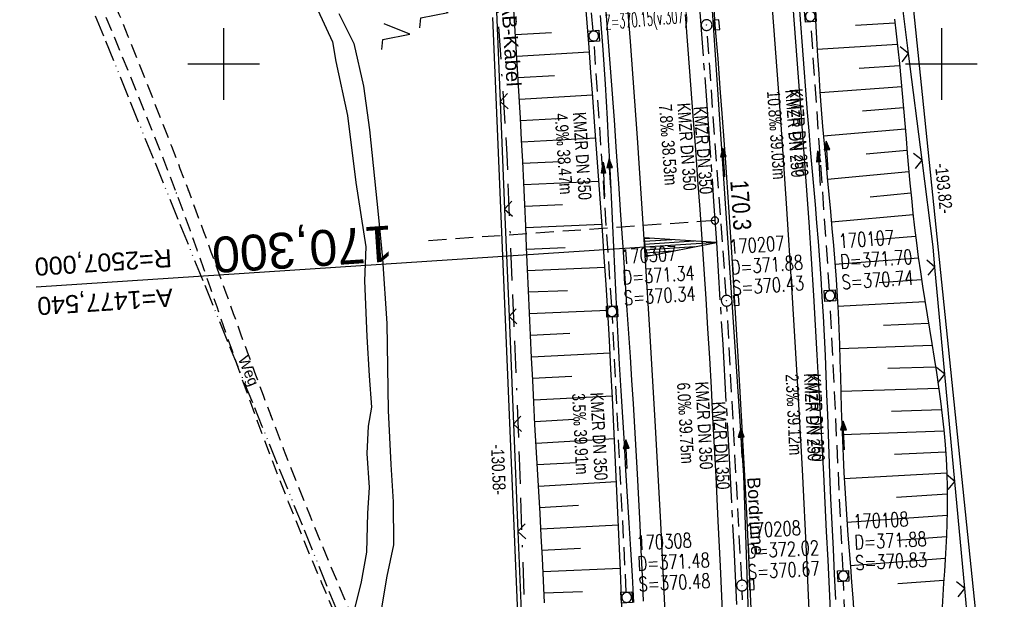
# Model space of a CAD drawing. Extents: x 509535 to 509917, y 455493 to 456443.
# Tile 11 of 34: x 509672 to 509809, y 455825 to 455906. Entities that reach past the tile are written whole.
import ezdxf
from ezdxf.enums import TextEntityAlignment as Align

# ---------------------------------------------------------------- set-up
doc = ezdxf.new("R2010")
doc.units = 0
doc.header["$LTSCALE"] = 10
doc.header["$MEASUREMENT"] = 0
for name, pattern in [('ACAD_ISO13W100', [36, 12, -3, 12, -3, 0, -3, 0, -3]), ('ACAD_ISO16W100', [73, 15, -6.5, 15, -6.5, 15, -7, 1, -7]), ('ACHSE', [5.5, 4, -0.5, 0.5, -0.5]), ('AUSGEZOGEN', [0]), ('LT00', [0]), ('LT11', [0.3, 0.2, -0.1]), ('LT17', [0.15, 0.1, -0.05]), ('STRICHLINIE2', [0.375, 0.25, -0.125])]:
    doc.linetypes.add(name, pattern=pattern)
doc.layers.get('0').update_dxf_attribs({"linetype": 'LT00'})
for name, color, linetype in [('--EK_FBR', 1, 'LT00'), ('--EK_Halt-Pfeil', 4, 'LT00'), ('--EK_Haltung', 7, 'STRICHLINIE2'), ('--EK_Haltung-Text', 140, 'LT00'), ('--EK_Schacht-Text', 5, 'LT00'), ('--EK_ST-93-1', 30, 'LT17'), ('--EL_DFK_AB_L', 21, 'LT00'), ('--EL_Halt-Pfeil', 4, 'LT00'), ('--EL_Haltung', 182, 'STRICHLINIE2'), ('--EL_Haltung-Text', 182, 'LT00'), ('-AX-093', 35, 'ACHSE'), ('-EL-93-1', 250, 'LT00'), ('-ST-93-1', 250, 'LT00'), ('ABSTAND', 8, 'LT00'), ('BAB-KABEL', 220, 'ACAD_ISO16W100'), ('BAB-KABEL_TEXT', 221, 'Continuous'), ('DFK_AB_L', 21, 'LT00'), ('DFK_KATASTER', 250, 'LT00'), ('DFK_NUTZUNG', 250, 'LT00'), ('FELDWEG_TEXT', 250, 'Continuous'), ('GASLTG', 250, 'ACAD_ISO13W100'), ('PFEIL', 140, 'AUSGEZOGEN'), ('RINNE_TEXT', 11, 'Continuous'), ('V115_AFBR_BAB', 250, 'LT00'), ('V115_BOESCH', 250, 'LT00'), ('V115_BOSCHUNG', 250, 'LT00'), ('V115_FELDWEG', 250, 'LT11'), ('V115_GRABEN', 250, 'LT00'), ('V115_H_BORD', 8, 'LT00'), ('V115_KA_MULD', 182, 'LT00'), ('V115_KA_PRUF', 182, 'LT00'), ('V115_LD_MARK', 250, 'LT00'), ('V115_RASTER', 250, 'LT00'), ('V115_SINKK', 182, 'LT00'), ('V115_ZAUN', 40, 'LT00')]:
    doc.layers.add(name, color=color, linetype=linetype)
doc.styles.add('Arial', font='ARIAL.TTF')
doc.styles.add('Beschrift', font='ARIAL.TTF')
doc.styles.add('Haltungsbeschriftung', font='ARIAL.TTF', dxfattribs={"width": 0.75})
doc.styles.add('schachtbeschriftung', font='romans.shx', dxfattribs={"width": 0.75, "height": 2})
doc.styles.get("Standard").update_dxf_attribs({"font": 'ARIAL.TTF'})

# ---------------------------------------------------------------- blocks, each defined once
blk = doc.blocks.new('SYMB7221')
at = {"color": 0, "linetype": 'ByBlock'}
for p, q in [((0, 0.435), (-0.11, 0.065)), ((0.11, 0.065), (0, 0.435)), ((0.25, 0.065), (0.11, 0.065)), ((-0.35, -0.065), (-0.46, -0.435)), ((0.35, -0.065), (0.24, -0.435))]:
    blk.add_line(p, q, dxfattribs=at)
for points in [[(-0.1, -0.435), (-0.24, -0.435), (-0.35, -0.065)], [(0.6, -0.435), (0.46, -0.435), (0.35, -0.065)]]:
    blk.add_lwpolyline(points, dxfattribs=at)
blk = doc.blocks.new('Pfreil3')
at = {"layer": 'PFEIL'}
blk.add_hatch(color=256, dxfattribs=at).paths.add_polyline_path([(-1.55, 0.27), (-1.55, -0.27), (0, 0)])
for p, q in [((-1.55, 0), (-4.83, 0)), ((-1.55, -0.27), (-1.55, 0.27)), ((-1.55, 0.27), (0, 0)), ((0, 0), (-1.55, -0.27))]:
    blk.add_line(p, q, dxfattribs=at)
blk = doc.blocks.new('SYMB0011')
at = {"color": 0, "linetype": 'ByBlock'}
for p, q in [((0.5, 0), (-0.5, 0)), ((0, 0.5), (0, -0.5))]:
    blk.add_line(p, q, dxfattribs=at)
blk = doc.blocks.new('SYMB1210')
at = {"color": 0, "linetype": 'ByBlock'}
blk.add_line((0.018815, -0.179014), (0.055623, -0.17119), dxfattribs=at)
for points in [[(-0.2, -0.2), (-0.2, 0.2), (0.2, 0.2), (0.2, -0.2), (-0.2, -0.2)], [(0.018815, 0.179014), (-0.018815, 0.179014), (-0.055623, 0.17119), (-0.09, 0.155885), (-0.120444, 0.133766), (-0.145623, 0.105801), (-0.164438, 0.073213), (-0.176067, 0.037424), (-0.18, 0)], [(-0.18, 0), (-0.176067, -0.037424), (-0.164438, -0.073213), (-0.145623, -0.105801), (-0.120444, -0.133766), (-0.09, -0.155885), (-0.055623, -0.17119), (-0.018815, -0.179014), (0.018815, -0.179014)], [(0.18, 0), (0.176067, 0.037424), (0.164438, 0.073213), (0.145623, 0.105801), (0.120444, 0.133766), (0.09, 0.155885), (0.055623, 0.17119), (0.018815, 0.179014)], [(0.055623, -0.17119), (0.09, -0.155885), (0.120444, -0.133766), (0.145623, -0.105801), (0.164438, -0.073213), (0.176067, -0.037424), (0.18, 0)]]:
    blk.add_lwpolyline(points, dxfattribs=at)
blk = doc.blocks.new('SYMB0652')
at = {"color": 0, "linetype": 'ByBlock'}
blk.add_lwpolyline([(-0.15, -0.075), (0.15, -0.075), (0.15, 0.075), (-0.15, 0.075), (-0.15, -0.075)], dxfattribs=at)
blk = doc.blocks.new('SYMB0003')
at = {"color": 0, "linetype": 'ByBlock'}
for p, q in [((-0.015712, 0), (0.010166, 0.012015)), ((0, -0.021257), (-0.015712, 0)), ((0.010166, 0.012015), (0, -0.021257))]:
    blk.add_line(p, q, dxfattribs=at)
for points in [[(-0.031395, 0.499013), (-0.093691, 0.491144), (-0.154509, 0.475528), (-0.21289, 0.452414), (-0.267913, 0.422164), (-0.318712, 0.385257), (-0.364484, 0.342274), (-0.404509, 0.293893), (-0.438154, 0.240877), (-0.464888, 0.184062), (-0.484292, 0.124345), (-0.496058, 0.062667), (-0.5, 0)], [(-0.5, 0), (-0.496058, -0.062667), (-0.484292, -0.124345), (-0.464888, -0.184062), (-0.438154, -0.240877), (-0.404509, -0.293893), (-0.364485, -0.342274), (-0.318712, -0.385257), (-0.267914, -0.422164), (-0.21289, -0.452414), (-0.154509, -0.475529), (-0.093691, -0.491144), (-0.031395, -0.499014), (0.031395, -0.499014)], [(0.5, 0), (0.496057, 0.062667), (0.484292, 0.124345), (0.464888, 0.184062), (0.438153, 0.240877), (0.404509, 0.293893), (0.364484, 0.342274), (0.318712, 0.385257), (0.267913, 0.422164), (0.21289, 0.452414), (0.154509, 0.475528), (0.093691, 0.491144), (0.031395, 0.499013), (-0.031395, 0.499013)], [(0.031395, -0.499014), (0.093691, -0.491144), (0.154509, -0.475529), (0.21289, -0.452414), (0.267914, -0.422164), (0.318712, -0.385257), (0.364485, -0.342274), (0.404509, -0.293893), (0.438154, -0.240877), (0.464889, -0.184062), (0.484292, -0.124345), (0.496058, -0.062667), (0.5, 0)]]:
    blk.add_lwpolyline(points, dxfattribs=at)
blk = doc.blocks.new('SYMB0024')
at = {"color": 0, "linetype": 'ByBlock'}
for p, q in [((-0.5, 0.5), (0, 0)), ((0, 0), (0.5, 0.5))]:
    blk.add_line(p, q, dxfattribs=at)
blk = doc.blocks.new('SYMB0070')
at = {"color": 0, "linetype": 'ByBlock'}
for p, q in [((-0.5, 0), (0.2, 0)), ((0.5, 0), (0.2, 0.1)), ((0.2, 0.1), (0.2, 0)), ((0.468, 0), (0.21, 0.086)), ((0.21, 0.086), (0.21, -0.086)), ((0.21, -0.086), (0.468, 0)), ((0.22, -0.072), (0.437, 0)), ((0.23, -0.058), (0.405, 0)), ((0.24, -0.045), (0.374, 0)), ((0.342, 0), (0.25, 0.031)), ((0.25, 0.031), (0.25, -0.031)), ((0.25, -0.031), (0.342, 0)), ((0.26, -0.017), (0.31, 0)), ((0.27, -0.003), (0.279, 0))]:
    blk.add_line(p, q, dxfattribs=at)
for points in [[(0.2, 0), (0.2, -0.1), (0.5, 0)], [(0.437, 0), (0.22, 0.072), (0.22, -0.072)], [(0.405, 0), (0.23, 0.058), (0.23, -0.058)], [(0.374, 0), (0.24, 0.045), (0.24, -0.045)], [(0.31, 0), (0.26, 0.017), (0.26, -0.017)], [(0.279, 0), (0.27, 0.003), (0.27, -0.003)]]:
    blk.add_lwpolyline(points, dxfattribs=at)
blk = doc.blocks.new('SYMB18')
at = {"color": 0, "linetype": 'ByBlock'}
for p, q in [((1, 0.13), (0, 0)), ((0.000669, 0), (1, 0)), ((0.307692, 0.04), (1, 0.04)), ((0.615385, 0.08), (1, 0.08)), ((0.923077, 0.12), (1, 0.12)), ((0.307692, -0.04), (1, -0.04)), ((0.615385, -0.08), (1, -0.08)), ((0.923077, -0.12), (1, -0.12))]:
    blk.add_line(p, q, dxfattribs=at)
at = {"color": 0, "linetype": 'ByBlock', "flags": 128}
blk.add_lwpolyline([(0, 0), (1, -0.13), (1, 0.13)], dxfattribs=at)
blk = doc.blocks.new('SYMB2')
at = {"color": 0, "linetype": 'ByBlock', "flags": 128}
for points in [[(-0.031395, 0.499013), (-0.093691, 0.491144), (-0.154509, 0.475528), (-0.21289, 0.452414), (-0.267913, 0.422164), (-0.318712, 0.385257), (-0.364484, 0.342274), (-0.404509, 0.293893), (-0.438154, 0.240877), (-0.464888, 0.184062), (-0.484292, 0.124345), (-0.496058, 0.062667), (-0.5, 0)], [(-0.5, 0), (-0.496058, -0.062667), (-0.484292, -0.124345), (-0.464888, -0.184062), (-0.438154, -0.240877), (-0.404509, -0.293893), (-0.364485, -0.342274), (-0.318712, -0.385257), (-0.267914, -0.422164), (-0.21289, -0.452414), (-0.154509, -0.475529), (-0.093691, -0.491144), (-0.031395, -0.499014), (0.031395, -0.499014)], [(0.5, 0), (0.496057, 0.062667), (0.484292, 0.124345), (0.464888, 0.184062), (0.438153, 0.240877), (0.404509, 0.293893), (0.364484, 0.342274), (0.318712, 0.385257), (0.267913, 0.422164), (0.21289, 0.452414), (0.154509, 0.475528), (0.093691, 0.491144), (0.031395, 0.499013), (-0.031395, 0.499013)], [(0.031395, -0.499014), (0.093691, -0.491144), (0.154509, -0.475529), (0.21289, -0.452414), (0.267914, -0.422164), (0.318712, -0.385257), (0.364485, -0.342274), (0.404509, -0.293893), (0.438154, -0.240877), (0.464889, -0.184062), (0.484292, -0.124345), (0.496058, -0.062667), (0.5, 0)]]:
    blk.add_lwpolyline(points, dxfattribs=at)

msp = doc.modelspace()

# ---------------------------------------------------------------- linework, layer by layer
at = {"layer": '--EK_FBR'}
for points in [[(509758.5, 455825.1), (509758.35, 455828.66), (509758.19, 455832.21), (509758.03, 455835.76), (509757.85, 455839.31), (509757.66, 455842.87), (509757.48, 455846.12), (509757.29, 455849.38), (509757.09, 455852.64), (509756.88, 455855.9), (509756.66, 455859.15), (509756.45, 455862.41), (509756.23, 455865.67), (509755.93, 455870.08), (509755.64, 455874.5), (509755.35, 455878.92), (509755.05, 455883.33), (509754.74, 455887.75), (509754.43, 455892.17), (509753.99, 455898.23), (509753.54, 455904.29), (509753.06, 455910.35)], [(509779.28, 455907.99), (509779.67, 455903.06), (509780.05, 455898.14), (509780.42, 455893.21), (509780.8, 455888.11), (509781.16, 455883.02), (509781.51, 455877.92), (509781.85, 455872.83), (509782.17, 455867.73), (509782.42, 455863.58), (509782.66, 455859.43), (509782.89, 455855.27), (509783.12, 455851.12), (509783.34, 455846.97), (509783.56, 455842.81), (509783.77, 455838.82), (509783.97, 455834.82), (509784.17, 455830.82), (509784.36, 455826.82), (509784.55, 455822.82)]]:
    msp.add_lwpolyline(points, dxfattribs=at)
at = {"layer": '--EK_FBR', "color": 2}
for points in [[(509768.18, 455908.98), (509768.5, 455904.86), (509768.83, 455900.74), (509769.14, 455896.62), (509769.45, 455892.5), (509769.9, 455886.26), (509770.34, 455880.02), (509770.75, 455873.78), (509771.15, 455867.53), (509771.65, 455859.24), (509772.12, 455850.95), (509772.57, 455842.65), (509772.88, 455836.45), (509773.18, 455830.25), (509773.47, 455824.05)], [(509764.31, 455906.9), (509764.69, 455901.99), (509765.05, 455897.08), (509765.42, 455892.17), (509765.72, 455888.01), (509766.03, 455883.86), (509766.32, 455879.7), (509766.61, 455875.55), (509766.9, 455871.39), (509767.17, 455867.24), (509767.42, 455863.12), (509767.67, 455859), (509767.9, 455854.88), (509768.13, 455850.76), (509768.35, 455846.63), (509768.56, 455842.51), (509768.87, 455836.25), (509769.17, 455829.99), (509769.46, 455823.73)]]:
    msp.add_lwpolyline(points, dxfattribs=at)
at = {"layer": '--EK_Haltung'}
for p, q in [((509751.48, 455904.62), (509748.24, 455941.42)), ((509784.42, 455868.44), (509781.81, 455905.88)), ((509770.03, 455867.73), (509767.35, 455904.67)), ((509754.06, 455866.24), (509751.6, 455903.13)), ((509786.3, 455829.37), (509784.51, 455866.94)), ((509772.18, 455828.04), (509770.12, 455866.24)), ((509756.1, 455826.39), (509754.15, 455864.75)), ((509788, 455789.15), (509786.36, 455827.87)), ((509773.72, 455787.83), (509772.25, 455826.55))]:
    msp.add_line(p, q, dxfattribs=at)
at = {"layer": '--EK_ST-93-1', "ltscale": 2.5}
msp.add_line((509768.44, 455878.17), (509728.54, 455875.35), dxfattribs=at)
at = {"layer": '--EL_DFK_AB_L'}
for p, q in [((509808.77, 455785.26), (509789.06, 455976.57)), ((509737.44, 455906.47), (509742.85, 455777.5))]:
    msp.add_line(p, q, dxfattribs=at)
at = {"layer": '--EL_Haltung'}
for p, q in [((509751.48, 455904.62), (509748.24, 455941.42)), ((509784.42, 455868.44), (509781.81, 455905.88)), ((509770.03, 455867.73), (509767.35, 455904.67)), ((509754.06, 455866.24), (509751.6, 455903.13)), ((509786.3, 455829.37), (509784.51, 455866.94)), ((509772.18, 455828.04), (509770.12, 455866.24)), ((509756.1, 455826.39), (509754.15, 455864.75)), ((509788, 455789.15), (509786.36, 455827.87)), ((509773.72, 455787.83), (509772.25, 455826.55))]:
    msp.add_line(p, q, dxfattribs=at)
at = {"layer": '-AX-093', "ltscale": 0.2}
msp.add_lwpolyline([(509749.11, 456063.89), (509751.06, 456049.86), (509752.93, 456035.83), (509754.72, 456021.78), (509756.43, 456007.72), (509758.06, 455993.65), (509759.62, 455979.58), (509761.09, 455965.49), (509762.49, 455951.4), (509763.8, 455937.3), (509765.04, 455923.19), (509766.19, 455909.08), (509767.27, 455894.95), (509768.26, 455880.83), (509768.65, 455875.09), (509769.53, 455860.95), (509770.34, 455846.81), (509771.06, 455832.67), (509771.72, 455818.52)], dxfattribs=at)
at = {"layer": '-EL-93-1'}
msp.add_line((509763.66, 455874.76), (509673.85, 455868.89), dxfattribs=at)
at = {"layer": 'BAB-KABEL', "ltscale": 0.03, "flags": 128}
msp.add_lwpolyline([(509651.99, 456424.78), (509670.82, 456365.75), (509672.68, 456359.45), (509656.28, 456346.09), (509661.63, 456318.85), (509681.16, 456323.49), (509686.88, 456299.25), (509691.52, 456276.96), (509696.36, 456254.1), (509698.03, 456247.41), (509697.82, 456236.7), (509703.34, 456208.42), (509708, 456177.84), (509713.01, 456144.68), (509717.32, 456116.69), (509721.29, 456086.1), (509724.58, 456056.89), (509728.2, 456022), (509732.51, 455987.78), (509734.93, 455959.1), (509737.19, 455922.47), (509739.44, 455887.39), (509741.17, 455845.09), (509743.38, 455778.71), (509743.92, 455765.94), (509744.78, 455741.01), (509744.35, 455717.58), (509743.71, 455704.36), (509743.48, 455680.9), (509743.81, 455655.76), (509744.35, 455638.57), (509743.92, 455619.98), (509744.03, 455598.28), (509744.88, 455574.42), (509745.02, 455570.73), (509745.41, 455559.94), (509746.46, 455539.74), (509746.86, 455517.32), (509747.13, 455504.69)], dxfattribs=at)
at = {"layer": 'DFK_AB_L'}
for p, q in [((509808.77, 455785.26), (509789.06, 455976.57)), ((509737.44, 455906.47), (509742.85, 455777.5))]:
    msp.add_line(p, q, dxfattribs=at)
at = {"layer": 'DFK_KATASTER'}
for p, q in [((509713.11, 455907.5), (509715.17, 455903.06)), ((509716.02, 455907.04), (509718.14, 455902.85)), ((509715.17, 455903.06), (509715.61, 455900.31)), ((509718.14, 455902.85), (509719.47, 455896.9)), ((509715.61, 455900.31), (509717.22, 455892.8)), ((509719.47, 455896.9), (509720.31, 455890.79)), ((509717.22, 455892.8), (509718.4, 455883.49)), ((509720.31, 455890.79), (509721.53, 455879.07)), ((509718.4, 455883.49), (509719.78, 455874.48)), ((509721.53, 455879.07), (509722.11, 455872.85)), ((509719.78, 455874.48), (509719.6, 455869.76)), ((509722.11, 455872.85), (509722.74, 455863.83)), ((509719.6, 455869.76), (509719.96, 455861.99)), ((509722.74, 455863.83), (509722.91, 455851.69)), ((509719.96, 455861.99), (509720.28, 455856.52)), ((509720.28, 455856.52), (509720.59, 455852.16)), ((509720.59, 455852.16), (509720.13, 455849.5)), ((509722.91, 455851.69), (509723.26, 455844.17)), ((509720.13, 455849.5), (509719.93, 455845.68)), ((509719.93, 455845.68), (509720.25, 455840.97)), ((509723.26, 455844.17), (509723.59, 455838.96)), ((509720.25, 455840.97), (509720.04, 455837.4)), ((509723.59, 455838.96), (509723.67, 455832.99)), ((509720.04, 455837.4), (509719.87, 455831.93)), ((509723.67, 455832.99), (509722.72, 455828.61)), ((509719.87, 455831.93), (509719.17, 455827.81)), ((509722.72, 455828.61), (509721.06, 455818.55)), ((509719.17, 455827.81), (509718.17, 455823.88))]:
    msp.add_line(p, q, dxfattribs=at)
at = {"layer": 'GASLTG', "ltscale": 0.025, "flags": 128}
msp.add_lwpolyline([(509576.64, 456416.86), (509580.42, 456407.74), (509587.24, 456392.18), (509591.42, 456382.27), (509597.66, 456365.03), (509604.75, 456344.5), (509608.5, 456332.06), (509616.69, 456303.9), (509621.74, 456286.7), (509623.05, 456279.51), (509625.2, 456264.88), (509628.28, 456228.9), (509627.76, 456227.65), (509626.73, 456226.11), (509624.81, 456225), (509619.29, 456223.6), (509599.24, 456219.11), (509590.54, 456217.56), (509588.78, 456216.68), (509588.11, 456214.99), (509588, 456213.31), (509590.7, 456177.75), (509590.25, 456175.17), (509586.8, 456115.33), (509601.51, 456073.24), (509608.12, 456055.24), (509610.22, 456049.99), (509615.8, 456040.04), (509651.21, 455979.5), (509663.5, 455954.04), (509676.39, 455920.74), (509705.32, 455849.52), (509725.25, 455800.42), (509734.94, 455779.14), (509734.41, 455718.88), (509734.2, 455703.01), (509733.7, 455653.34), (509733.32, 455613.95), (509732.96, 455610.18), (509732.76, 455606.91), (509732.7, 455601.24), (509731.56, 455550.22), (509730.86, 455531.77), (509730.15, 455502.9)], dxfattribs=at)
at = {"layer": 'V115_AFBR_BAB'}
for points in [[(509758.5, 455825.1), (509758.35, 455828.66), (509758.19, 455832.21), (509758.03, 455835.76), (509757.85, 455839.31), (509757.66, 455842.87), (509757.48, 455846.12), (509757.29, 455849.38), (509757.09, 455852.64), (509756.88, 455855.9), (509756.66, 455859.15), (509756.45, 455862.41), (509756.23, 455865.67), (509755.93, 455870.08), (509755.64, 455874.5), (509755.35, 455878.92), (509755.05, 455883.33), (509754.74, 455887.75), (509754.43, 455892.17), (509753.99, 455898.23), (509753.54, 455904.29), (509753.06, 455910.35)], [(509779.28, 455907.99), (509779.67, 455903.06), (509780.05, 455898.14), (509780.42, 455893.21), (509780.8, 455888.11), (509781.16, 455883.02), (509781.51, 455877.92), (509781.85, 455872.83), (509782.17, 455867.73), (509782.42, 455863.58), (509782.66, 455859.43), (509782.89, 455855.27), (509783.12, 455851.12), (509783.34, 455846.97), (509783.56, 455842.81), (509783.77, 455838.82), (509783.97, 455834.82), (509784.17, 455830.82), (509784.36, 455826.82), (509784.55, 455822.82)]]:
    msp.add_lwpolyline(points, dxfattribs=at)
at = {"layer": 'V115_AFBR_BAB', "color": 0}
for points in [[(509768.18, 455908.98), (509768.5, 455904.86), (509768.83, 455900.74), (509769.14, 455896.62), (509769.45, 455892.5), (509769.9, 455886.26), (509770.34, 455880.02), (509770.75, 455873.78), (509771.15, 455867.53), (509771.65, 455859.24), (509772.12, 455850.95), (509772.57, 455842.65), (509772.88, 455836.45), (509773.18, 455830.25), (509773.47, 455824.05)], [(509764.31, 455906.9), (509764.69, 455901.99), (509765.05, 455897.08), (509765.42, 455892.17), (509765.72, 455888.01), (509766.03, 455883.86), (509766.32, 455879.7), (509766.61, 455875.55), (509766.9, 455871.39), (509767.17, 455867.24), (509767.42, 455863.12), (509767.67, 455859), (509767.9, 455854.88), (509768.13, 455850.76), (509768.35, 455846.63), (509768.56, 455842.51), (509768.87, 455836.25), (509769.17, 455829.99), (509769.46, 455823.73)]]:
    msp.add_lwpolyline(points, dxfattribs=at)
at = {"layer": 'V115_BOESCH'}
for points in [[(509744.68, 455824.9), (509744.54, 455828.01), (509744.4, 455831.11), (509744.24, 455834.21), (509744.07, 455837.32), (509743.9, 455840.42), (509743.72, 455843.52), (509743.55, 455846.62), (509743.37, 455849.72), (509743.21, 455852.83), (509743.05, 455855.94), (509742.89, 455859.05), (509742.75, 455862.17), (509742.61, 455865.28), (509742.47, 455868.4), (509742.34, 455871.4), (509742.21, 455874.4), (509742.08, 455877.41), (509741.95, 455880.41), (509741.81, 455883.41), (509741.66, 455886.41), (509741.51, 455889.42), (509741.34, 455892.44), (509741.17, 455895.47), (509740.99, 455898.5), (509740.8, 455901.52), (509740.62, 455904.55), (509740.44, 455907.58)], [(509793.47, 455906.25), (509793.72, 455904.18), (509793.95, 455902.11), (509794.17, 455900.03), (509794.37, 455897.95), (509794.55, 455895.87), (509794.73, 455893.79), (509794.9, 455891.7), (509795.08, 455889.62), (509795.25, 455887.54), (509795.43, 455885.46), (509795.62, 455883.37), (509795.82, 455881.29), (509796.03, 455879.21), (509796.27, 455877.13), (509796.52, 455875.05), (509796.79, 455873.04), (509797.09, 455871.03), (509797.39, 455869.03), (509797.71, 455867.02), (509798.04, 455865.02), (509798.37, 455863.01), (509798.69, 455861.01), (509799.01, 455859), (509799.32, 455857), (509799.61, 455855), (509799.88, 455852.99), (509800.12, 455850.98), (509800.34, 455848.98), (509800.52, 455846.97), (509800.67, 455844.95), (509800.77, 455842.94), (509800.83, 455840.93), (509800.83, 455839.27), (509800.81, 455837.6), (509800.77, 455835.94), (509800.7, 455834.28), (509800.61, 455832.61), (509800.52, 455830.95), (509800.42, 455829.28), (509800.32, 455827.62), (509800.22, 455825.95), (509800.13, 455824.29)]]:
    msp.add_lwpolyline(points, dxfattribs=at)
at = {"layer": 'V115_BOSCHUNG'}
for p, q in [((509788.02, 455905.4), (509793.54, 455905.72)), ((509740.65, 455904.08), (509745.68, 455904.38)), ((509782.69, 455902.07), (509793.88, 455902.75)), ((509740.83, 455901.09), (509750.94, 455901.68)), ((509788.53, 455899.42), (509794.19, 455899.79)), ((509741.01, 455898.09), (509746.09, 455898.39)), ((509783.09, 455896.02), (509794.47, 455896.84)), ((509741.19, 455895.1), (509751.39, 455895.69)), ((509789.02, 455893.44), (509794.72, 455893.9)), ((509741.36, 455892.12), (509746.49, 455892.4)), ((509741.52, 455889.13), (509751.83, 455889.68)), ((509783.57, 455889.95), (509794.97, 455890.95)), ((509789.53, 455887.46), (509795.21, 455887.98)), ((509741.68, 455886.15), (509746.86, 455886.41)), ((509784.13, 455883.95), (509795.47, 455885)), ((509741.82, 455883.17), (509752.27, 455883.67)), ((509790.08, 455881.48), (509795.75, 455882.01)), ((509741.96, 455880.18), (509747.22, 455880.42)), ((509784.68, 455878), (509796.05, 455879)), ((509742.09, 455877.2), (509752.7, 455877.66)), ((509790.67, 455875.51), (509796.4, 455875.99)), ((509742.22, 455874.2), (509747.56, 455874.43)), ((509785.17, 455872.1), (509796.81, 455872.96)), ((509742.35, 455871.2), (509753.11, 455871.67)), ((509791.32, 455869.54), (509797.25, 455869.93)), ((509742.48, 455868.21), (509747.89, 455868.44)), ((509785.55, 455866.22), (509797.73, 455866.89)), ((509742.61, 455865.21), (509753.49, 455865.68)), ((509791.96, 455863.57), (509798.23, 455863.85)), ((509742.75, 455862.2), (509748.21, 455862.45)), ((509785.81, 455860.35), (509798.72, 455860.81)), ((509742.89, 455859.19), (509753.84, 455859.72)), ((509792.55, 455857.59), (509799.2, 455857.8)), ((509743.03, 455856.18), (509748.52, 455856.46)), ((509785.99, 455854.38), (509799.63, 455854.81)), ((509743.19, 455853.17), (509754.15, 455853.75)), ((509793.05, 455851.6), (509800.02, 455851.83)), ((509743.35, 455850.16), (509748.83, 455850.47)), ((509786.18, 455848.34), (509800.35, 455848.87)), ((509743.52, 455847.16), (509754.45, 455847.78)), ((509793.45, 455845.61), (509800.6, 455845.93)), ((509743.69, 455844.16), (509749.14, 455844.47)), ((509786.45, 455842.23), (509800.77, 455843)), ((509743.86, 455841.17), (509754.73, 455841.79)), ((509793.74, 455839.62), (509800.83, 455840.06)), ((509744.02, 455838.18), (509749.44, 455838.48)), ((509786.85, 455836.12), (509800.8, 455837.11)), ((509744.19, 455835.2), (509754.99, 455835.77)), ((509793.88, 455833.61), (509800.69, 455834.12)), ((509744.34, 455832.23), (509749.73, 455832.49)), ((509787.31, 455830.1), (509800.53, 455831.11)), ((509744.49, 455829.25), (509755.26, 455829.74)), ((509793.94, 455827.6), (509800.35, 455828.07)), ((509744.62, 455826.27), (509750, 455826.49))]:
    msp.add_line(p, q, dxfattribs=at)
at = {"layer": 'V115_FELDWEG', "flags": 128}
for points in [[(509663.46, 455961.16), (509665.37, 455956.47), (509667.29, 455951.78), (509669.2, 455947.08), (509671.1, 455942.39), (509673.01, 455937.69), (509674.66, 455933.59), (509676.32, 455929.48), (509677.97, 455925.38), (509679.62, 455921.27), (509681.28, 455917.17), (509682.93, 455913.06), (509684.17, 455910), (509685.4, 455906.93), (509686.64, 455903.87), (509687.87, 455900.8), (509689.09, 455897.74), (509690.31, 455894.66), (509691.52, 455891.59), (509692.71, 455888.51), (509693.9, 455885.43), (509695.07, 455882.34), (509696.13, 455879.5), (509697.18, 455876.65), (509698.22, 455873.8), (509699.26, 455870.94), (509700.29, 455868.09), (509701.32, 455865.23), (509702.35, 455862.38), (509703.39, 455859.52), (509704.43, 455856.67), (509705.48, 455853.82), (509706.55, 455850.98), (509708.3, 455846.38), (509710.1, 455841.79), (509711.93, 455837.22), (509713.79, 455832.66), (509715.69, 455828.11), (509717.62, 455823.58), (509719.58, 455819.06), (509721.57, 455814.56), (509723.58, 455810.07), (509724.61, 455807.79), (509725.65, 455805.52), (509726.69, 455803.24), (509727.73, 455800.97), (509728.77, 455798.69), (509729.81, 455796.41), (509730.84, 455794.13), (509731.86, 455791.84), (509732.63, 455790.1), (509733.38, 455788.35), (509734.13, 455786.6), (509734.85, 455784.84), (509735.56, 455783.08), (509736.24, 455781.3), (509736.9, 455779.52), (509737.52, 455777.73), (509738.11, 455775.93), (509738.66, 455774.12), (509739.17, 455772.29), (509739.71, 455770.15), (509740.19, 455767.99), (509740.61, 455765.82), (509740.98, 455763.63), (509741.3, 455761.44), (509741.58, 455759.23), (509741.81, 455757.02), (509742.01, 455754.81), (509742.17, 455752.59), (509742.3, 455750.37), (509742.4, 455748.14), (509742.49, 455745.53), (509742.54, 455742.92), (509742.57, 455740.31), (509742.58, 455737.7), (509742.56, 455735.09), (509742.53, 455732.49), (509742.48, 455729.88), (509742.42, 455727.28), (509742.35, 455724.67), (509742.28, 455722.07), (509742.2, 455719.46), (509742.13, 455716.86), (509742.06, 455714.03), (509742, 455711.21), (509741.93, 455708.39), (509741.86, 455705.57), (509741.79, 455702.75), (509741.71, 455699.93), (509741.62, 455697.11), (509741.52, 455694.29), (509741.4, 455691.47), (509741.26, 455688.65), (509741.12, 455686.26), (509740.97, 455683.87), (509740.81, 455681.49), (509740.64, 455679.1), (509740.47, 455676.71), (509740.29, 455674.33), (509740.11, 455671.94), (509739.95, 455669.84), (509739.8, 455667.73), (509739.65, 455665.62), (509739.52, 455663.52), (509739.39, 455661.41), (509739.28, 455659.3), (509739.19, 455657.19), (509739.1, 455654.6), (509739.03, 455652.01), (509739, 455649.42), (509738.98, 455646.83), (509738.98, 455644.24), (509738.99, 455641.65), (509739.01, 455639.06), (509739.04, 455636.47), (509739.1, 455632.32), (509739.17, 455628.18), (509739.25, 455624.04), (509739.35, 455619.89), (509739.47, 455615.75), (509739.6, 455611.61), (509739.73, 455607.95), (509739.87, 455604.29), (509740.02, 455600.63), (509740.18, 455596.97), (509740.34, 455593.31), (509740.51, 455589.66), (509740.68, 455586.01), (509740.83, 455582.89), (509740.97, 455579.77), (509741.11, 455576.65), (509741.25, 455573.53), (509741.38, 455570.4), (509741.5, 455567.27), (509741.62, 455564.13), (509741.72, 455560.98), (509741.82, 455557.82), (509741.87, 455555.95), (509741.91, 455554.07), (509741.94, 455552.19), (509741.95, 455550.32), (509741.93, 455548.44), (509741.89, 455546.57), (509741.82, 455544.7), (509741.7, 455542.84), (509741.55, 455540.99), (509741.35, 455539.15), (509741.09, 455537.32), (509740.79, 455535.51), (509740.42, 455533.71), (509739.98, 455531.93), (509739.51, 455530.29), (509738.99, 455528.67), (509738.41, 455527.06), (509737.79, 455525.47), (509737.12, 455523.88), (509736.42, 455522.31), (509735.68, 455520.75), (509734.91, 455519.2), (509734.12, 455517.65), (509733.3, 455516.11), (509732.47, 455514.58), (509731.63, 455513.05), (509730.78, 455511.53), (509729.92, 455510.01), (509729.07, 455508.49), (509727.77, 455506.15), (509726.47, 455503.81), (509725.72, 455502.44)], [(509722.82, 455502.13), (509723.39, 455503.19), (509724.56, 455505.33), (509725.74, 455507.46), (509726.94, 455509.6), (509727.79, 455511.11), (509728.65, 455512.62), (509729.51, 455514.13), (509730.37, 455515.64), (509731.22, 455517.16), (509732.05, 455518.68), (509732.86, 455520.21), (509733.65, 455521.75), (509734.4, 455523.3), (509735.13, 455524.85), (509735.81, 455526.42), (509736.45, 455528), (509737.04, 455529.59), (509737.57, 455531.2), (509738.04, 455532.83), (509738.47, 455534.54), (509738.84, 455536.28), (509739.14, 455538.02), (509739.38, 455539.78), (509739.58, 455541.56), (509739.73, 455543.34), (509739.84, 455545.14), (509739.91, 455546.94), (509739.95, 455548.75), (509739.96, 455550.56), (509739.94, 455552.37), (509739.91, 455554.19), (509739.87, 455556), (509739.81, 455557.81), (509739.71, 455560.95), (509739.6, 455564.07), (509739.47, 455567.18), (509739.34, 455570.29), (509739.21, 455573.38), (509739.06, 455576.48), (509738.92, 455579.57), (509738.77, 455582.66), (509738.63, 455585.76), (509738.43, 455590.01), (509738.24, 455594.27), (509738.06, 455598.54), (509737.88, 455602.81), (509737.71, 455607.08), (509737.55, 455611.34), (509737.4, 455615.53), (509737.25, 455619.71), (509737.13, 455623.9), (509737.02, 455628.08), (509736.92, 455632.26), (509736.84, 455636.45), (509736.81, 455638.77), (509736.79, 455641.09), (509736.78, 455643.41), (509736.78, 455645.74), (509736.8, 455648.06), (509736.85, 455650.38), (509736.91, 455652.7), (509737.01, 455655.01), (509737.13, 455657.33), (509737.25, 455659.17), (509737.39, 455661.02), (509737.54, 455662.86), (509737.7, 455664.7), (509737.86, 455666.54), (509738.03, 455668.38), (509738.19, 455670.22), (509738.35, 455672.07), (509738.62, 455675.37), (509738.86, 455678.69), (509739.07, 455682), (509739.26, 455685.31), (509739.43, 455688.63), (509739.55, 455691.47), (509739.66, 455694.31), (509739.76, 455697.15), (509739.85, 455699.99), (509739.93, 455702.83), (509740, 455705.67), (509740.08, 455708.51), (509740.15, 455711.35), (509740.23, 455714.19), (509740.31, 455717.03), (509740.39, 455719.64), (509740.47, 455722.24), (509740.55, 455724.85), (509740.62, 455727.45), (509740.69, 455730.06), (509740.74, 455732.67), (509740.77, 455735.28), (509740.79, 455737.88), (509740.78, 455740.49), (509740.74, 455743.1), (509740.68, 455745.71), (509740.58, 455748.33), (509740.45, 455750.68), (509740.29, 455753.03), (509740.1, 455755.37), (509739.86, 455757.72), (509739.57, 455760.05), (509739.24, 455762.38), (509738.86, 455764.7), (509738.41, 455767.01), (509737.91, 455769.3), (509737.35, 455771.57), (509736.8, 455773.56), (509736.2, 455775.53), (509735.56, 455777.49), (509734.87, 455779.44), (509734.16, 455781.38), (509733.41, 455783.31), (509732.64, 455785.23), (509731.84, 455787.14), (509731.02, 455789.05), (509730.19, 455790.94), (509729.18, 455793.23), (509728.15, 455795.5), (509727.11, 455797.77), (509726.07, 455800.04), (509725.02, 455802.3), (509723.97, 455804.57), (509722.93, 455806.83), (509721.88, 455809.09), (509720.2, 455812.78), (509718.53, 455816.48), (509716.89, 455820.2), (509715.26, 455823.92), (509713.66, 455827.65), (509712.09, 455831.39), (509710.54, 455835.15), (509709.03, 455838.91), (509707.54, 455842.69), (509706.09, 455846.48), (509704.67, 455850.28), (509703.71, 455852.92), (509702.76, 455855.56), (509701.83, 455858.2), (509700.9, 455860.84), (509699.98, 455863.49), (509699.06, 455866.14), (509698.14, 455868.78), (509697.22, 455871.43), (509696.29, 455874.07), (509695.35, 455876.71), (509694.39, 455879.34), (509693.42, 455881.97), (509692.36, 455884.77), (509691.28, 455887.57), (509690.19, 455890.36), (509689.08, 455893.14), (509687.96, 455895.92), (509686.83, 455898.69), (509685.69, 455901.46), (509684.55, 455904.23), (509683.4, 455907), (509682.26, 455909.77), (509681.12, 455912.54), (509679.68, 455916.04), (509678.25, 455919.55), (509676.83, 455923.06), (509675.42, 455926.56), (509674, 455930.07), (509672.59, 455933.58), (509671.18, 455937.09), (509668.83, 455942.92), (509666.47, 455948.76), (509664.12, 455954.59), (509661.77, 455960.42)]]:
    msp.add_lwpolyline(points, dxfattribs=at)
at = {"layer": 'V115_GRABEN'}
for points in [[(509755.62, 455821.44), (509755.44, 455825.45), (509755.27, 455829.45), (509755.1, 455833.45), (509754.92, 455837.46), (509754.74, 455841.46), (509754.56, 455845.46), (509754.37, 455849.47), (509754.17, 455853.47), (509753.96, 455857.47), (509753.74, 455861.47), (509753.5, 455865.47), (509753.27, 455869.25), (509753.02, 455873.04), (509752.76, 455876.82), (509752.49, 455880.6), (509752.22, 455884.38), (509751.94, 455888.16), (509751.67, 455891.94), (509751.41, 455895.38), (509751.16, 455898.82), (509750.9, 455902.26), (509750.64, 455905.7), (509750.37, 455909.14)], [(509785.31, 455825.35), (509785.13, 455828.87), (509784.95, 455832.38), (509784.78, 455835.9), (509784.62, 455839.41), (509784.47, 455842.93), (509784.36, 455845.67), (509784.26, 455848.4), (509784.16, 455851.14), (509784.06, 455853.88), (509783.95, 455856.61), (509783.84, 455859.35), (509783.71, 455862.08), (509783.57, 455864.82), (509783.41, 455867.55), (509783.24, 455870.12), (509783.06, 455872.69), (509782.87, 455875.26), (509782.66, 455877.83), (509782.45, 455880.39), (509782.23, 455882.96), (509782.01, 455885.53), (509781.78, 455888.09), (509781.57, 455890.66), (509781.35, 455893.23), (509781.11, 455896.32), (509780.87, 455899.41), (509780.65, 455902.51), (509780.42, 455905.6), (509780.2, 455908.69)], [(509782.31, 455908.54), (509782.45, 455906.06), (509782.6, 455903.57), (509782.75, 455901.08), (509782.91, 455898.59), (509783.08, 455896.11), (509783.27, 455893.62), (509783.46, 455891.25), (509783.67, 455888.88), (509783.89, 455886.52), (509784.11, 455884.15), (509784.33, 455881.79), (509784.55, 455879.42), (509784.76, 455877.05), (509784.97, 455874.69), (509785.16, 455872.32), (509785.33, 455869.95), (509785.48, 455867.58), (509785.6, 455865.35), (509785.7, 455863.12), (509785.79, 455860.89), (509785.86, 455858.66), (509785.93, 455856.43), (509786, 455854.19), (509786.06, 455851.96), (509786.13, 455849.73), (509786.21, 455847.5), (509786.3, 455845.27), (509786.41, 455843.03), (509786.53, 455840.85), (509786.67, 455838.67), (509786.82, 455836.49), (509786.98, 455834.31), (509787.15, 455832.12), (509787.32, 455829.94), (509787.49, 455827.76), (509787.65, 455825.58), (509787.81, 455823.4)], [(509752.47, 455906.73), (509752.82, 455901.94), (509753.13, 455897.15), (509753.42, 455892.36), (509753.58, 455889.38), (509753.74, 455886.4), (509753.88, 455883.41), (509754.02, 455880.43), (509754.16, 455877.45), (509754.3, 455874.47), (509754.44, 455871.49), (509754.58, 455868.5), (509754.73, 455865.52), (509754.92, 455861.83), (509755.12, 455858.14), (509755.34, 455854.45), (509755.55, 455850.77), (509755.78, 455847.08), (509756, 455843.39), (509756.23, 455839.7), (509756.46, 455836.02), (509756.68, 455832.33), (509756.9, 455828.64), (509757.12, 455824.95)]]:
    msp.add_lwpolyline(points, dxfattribs=at)
at = {"layer": 'V115_H_BORD'}
msp.add_lwpolyline([(509671.78, 456426.86), (509671.92, 456426.44), (509692.11, 456354.34), (509694.18, 456346.3), (509696.67, 456336.81), (509698.23, 456330.83), (509720.59, 456236.11), (509730.62, 456186.77), (509739.18, 456139.2), (509750.68, 456066.3), (509760.28, 455991.46), (509767.39, 455917.16), (509772.44, 455842.62), (509775.79, 455743.42), (509776.17, 455669.89), (509775.53, 455620.76), (509773.23, 455546.89), (509771.28, 455507.23)], dxfattribs=at)
at = {"layer": 'V115_LD_MARK'}
for points in [[(509758.97, 456067.14), (509760.38, 456057.22), (509761.74, 456047.3), (509763.06, 456037.38), (509764.34, 456027.45), (509765.58, 456017.51), (509766.9, 456006.43), (509768.18, 455995.35), (509769.4, 455984.26), (509770.57, 455973.16), (509771.69, 455962.06), (509772.75, 455950.95), (509773.77, 455939.84), (509774.74, 455928.73), (509775.66, 455917.61), (509776.62, 455905.26), (509777.53, 455892.91), (509778.38, 455880.56), (509779.17, 455868.2), (509779.91, 455855.84), (509780.59, 455843.47), (509781.21, 455831.1), (509781.78, 455818.73)], [(509739.42, 456061.96), (509740.71, 456052.85), (509741.96, 456043.74), (509743.18, 456034.62), (509744.35, 456025.5), (509745.5, 456016.37), (509746.7, 456006.4), (509747.85, 455996.43), (509748.96, 455986.46), (509750.03, 455976.48), (509751.06, 455966.5), (509752.04, 455956.51), (509752.98, 455946.51), (509753.89, 455936.52), (509754.75, 455926.52), (509755.57, 455916.51), (509756.62, 455903.12), (509757.59, 455889.71), (509758.51, 455876.3), (509759.35, 455862.89), (509760.13, 455849.47), (509760.84, 455836.05), (509761.49, 455822.63)]]:
    msp.add_lwpolyline(points, dxfattribs=at)
at = {"layer": 'V115_RASTER'}
for p, q in [((509700, 455895), (509700, 455905)), ((509800, 455905), (509800, 455895)), ((509695, 455900), (509705, 455900)), ((509795, 455900), (509805, 455900))]:
    msp.add_line(p, q, dxfattribs=at)
at = {"layer": 'V115_ZAUN'}
for p, q in [((509795.44, 455901.46), (509793.57, 455916.34)), ((509797.31, 455886.58), (509795.44, 455901.46)), ((509738.53, 455894.76), (509739.14, 455879.77)), ((509739.14, 455879.77), (509739.76, 455864.78)), ((509800.49, 455856.75), (509799.1, 455871.68)), ((509739.76, 455864.78), (509740.38, 455849.79)), ((509801.88, 455841.81), (509800.49, 455856.75)), ((509740.38, 455849.79), (509740.99, 455834.81)), ((509803.27, 455826.88), (509801.88, 455841.81)), ((509804.66, 455811.94), (509803.27, 455826.88))]:
    msp.add_line(p, q, dxfattribs=at)
for points in [[(509737.79, 455909.73), (509738.01, 455907.31), (509738.53, 455894.76)], [(509799.1, 455871.68), (509798.84, 455874.48), (509797.31, 455886.58)], [(509740.99, 455834.81), (509741.5, 455822.59), (509741.62, 455819.82)]]:
    msp.add_lwpolyline(points, dxfattribs=at)

# ---------------------------------------------------------------- block references
at = {"layer": '--EK_Halt-Pfeil', "yscale": 4, "zscale": 4}
for p, xscale, rotation in [((509769.69, 455886.27), 4.000000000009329, 94.15450999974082), ((509784.11, 455887.23), 3.999999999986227, 93.99868999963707), ((509753.83, 455884.75), 4.000000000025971, 93.8216200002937), ((509786.4, 455848.2), 4.000000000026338, 92.72021000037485), ((509772.15, 455847.19), 3.999999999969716, 93.08327999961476), ((509756.12, 455845.62), 3.999999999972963, 92.91756999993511)]:
    msp.add_blockref('SYMB0070', p, dxfattribs=dict(at, xscale=xscale, rotation=rotation))
at = {"layer": '--EL_Halt-Pfeil', "yscale": 4, "zscale": 4}
for p, xscale, rotation in [((509769.69, 455886.27), 4.000000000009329, 94.15450999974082), ((509784.11, 455887.23), 3.999999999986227, 93.99868999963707), ((509753.83, 455884.75), 4.000000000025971, 93.8216200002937), ((509786.4, 455848.2), 4.000000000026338, 92.72021000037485), ((509772.15, 455847.19), 3.999999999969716, 93.08327999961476), ((509756.12, 455845.62), 3.999999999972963, 92.91756999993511)]:
    msp.add_blockref('SYMB0070', p, dxfattribs=dict(at, xscale=xscale, rotation=rotation))
at = {"layer": '-EL-93-1', "xscale": 9.999999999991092, "yscale": 10, "zscale": 10, "rotation": 183.739376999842}
msp.add_blockref('SYMB18', (509768.65, 455875.09), dxfattribs=at)
at = {"layer": '-ST-93-1', "rotation": 274.1956499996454}
msp.add_blockref('SYMB2', (509768.44, 455878.17), dxfattribs=at)
at = {"layer": 'DFK_NUTZUNG', "xscale": 10.00000000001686, "yscale": 10, "zscale": 10, "rotation": 264.7377100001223}
msp.add_blockref('SYMB7221', (509726.92, 455907.56), dxfattribs=at)
at = {"layer": 'PFEIL'}
for p, rotation in [((509782.81, 455887.87), 93.5060219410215), ((509752.86, 455886.32), 92.29326655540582)]:
    msp.add_blockref('Pfreil3', p, dxfattribs=dict(at, rotation=rotation))
at = {"layer": 'V115_FELDWEG', "xscale": 0.1000000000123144, "yscale": 0.09999999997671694, "zscale": 0.1, "rotation": 275.9993999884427}
for p in [(509693.42, 455881.97), (509695.07, 455882.34), (509704.67, 455850.28), (509706.55, 455850.98)]:
    msp.add_blockref('SYMB0011', p, dxfattribs=at)
at = {"layer": 'V115_KA_MULD', "zscale": 3.8}
for p, xscale, yscale, rotation in [((509781.75, 455906.63), 3.800000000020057, 3.799999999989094, 274.2141856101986), ((509751.55, 455903.88), 3.800000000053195, 3.799999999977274, 94.45762188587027), ((509784.48, 455867.69), 3.800000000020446, 3.79999999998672, 272.9379941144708), ((509754.11, 455865.49), 3.800000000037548, 3.799999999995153, 92.72286983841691), ((509786.33, 455828.62), 3.800000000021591, 3.799999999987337, 273.019221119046), ((509756.14, 455825.64), 3.799999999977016, 3.799999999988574, 93.30196594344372)]:
    msp.add_blockref('SYMB1210', p, dxfattribs=dict(at, xscale=xscale, yscale=yscale, rotation=rotation))
at = {"layer": 'V115_KA_PRUF', "xscale": 1.49999999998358, "yscale": 1.5, "zscale": 1.5, "rotation": 275.9994000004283}
for p in [(509767.29, 455905.41), (509770.08, 455866.99), (509772.22, 455827.29)]:
    msp.add_blockref('SYMB0003', p, dxfattribs=at)
at = {"layer": 'V115_SINKK', "zscale": 4.5}
for p, xscale, yscale, rotation in [((509768.72, 455905.45), 4.500000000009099, 4.499999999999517, 274.4842274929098), ((509771.43, 455867.03), 4.5000000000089, 4.500000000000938, 273.4581728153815), ((509773.55, 455827.39), 4.500000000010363, 4.500000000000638, 272.6611584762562)]:
    msp.add_blockref('SYMB0652', p, dxfattribs=dict(at, xscale=xscale, yscale=yscale, rotation=rotation))
at = {"layer": 'V115_ZAUN', "yscale": 2.099999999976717, "zscale": 2.1}
for p, xscale, rotation in [((509795.44, 455901.46), 2.10000000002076, 97.17795000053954), ((509738.53, 455894.76), 2.099999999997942, 272.360020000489), ((509797.31, 455886.58), 2.10000000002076, 97.17795000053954), ((509739.14, 455879.77), 2.099999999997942, 272.360020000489), ((509799.1, 455871.68), 2.099999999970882, 95.31746999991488), ((509739.76, 455864.78), 2.099999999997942, 272.360020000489), ((509800.49, 455856.75), 2.099999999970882, 95.31746999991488), ((509740.38, 455849.79), 2.099999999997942, 272.360020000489), ((509801.88, 455841.81), 2.099999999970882, 95.31746999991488), ((509740.99, 455834.81), 2.099999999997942, 272.360020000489), ((509803.27, 455826.88), 2.099999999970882, 95.31746999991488)]:
    msp.add_blockref('SYMB0024', p, dxfattribs=dict(at, xscale=xscale, rotation=rotation))

# ---------------------------------------------------------------- texts
at = {"layer": '--EK_Haltung-Text', "style": 'Haltungsbeschriftung', "width": 0.75}
for s, rotation, p in [('10.8‰ 39.03m', -86.0013, (509775.7, 455896.18)), ('KMZR DN 250', -86.0013, (509778.26, 455896.36)), ('7.8‰ 38.53m', -85.8455, (509760.64, 455894.31)), ('KMZR DN 350', -85.8455, (509763.2, 455894.5)), ('4.9‰ 38.47m', -86.1784, (509746.1, 455893.05)), ('KMZR DN 350', -86.1784, (509748.65, 455893.22)), ('2.3‰ 39.12m', -87.2798, (509778.28, 455856.73)), ('KMZR DN 250', -87.2798, (509780.84, 455856.85)), ('6.0‰ 39.75m', -86.9167, (509763.16, 455855.54)), ('KMZR DN 350', -86.9167, (509765.72, 455855.68)), ('3.5‰ 39.91m', -87.0824, (509748.53, 455854.04)), ('KMZR DN 350', -87.0824, (509751.08, 455854.17))]:
    msp.add_text(s, height=1.8, rotation=rotation, dxfattribs=at).set_placement(p)
at = {"layer": '--EK_Schacht-Text', "style": 'schachtbeschriftung'}
for s, rotation, width, p in [('Z=370.15(v.307)', 5.0365, 0.5, (509753.22, 455904.78)), ('170207', 4.1545, 0.75, (509770.51, 455873.5)), ('170107', 3.9987, 0.75, (509785.77, 455874.31)), ('170307', 3.8216, 0.75, (509755.42, 455872.11)), ('D=371.88', 4.1545, 0.75, (509770.72, 455870.63)), ('D=371.70', 3.9987, 0.75, (509785.97, 455871.44)), ('D=371.34', 3.8216, 0.75, (509755.61, 455869.23)), ('S=370.74', 3.9987, 0.75, (509786.17, 455868.56)), ('S=370.43', 4.1545, 0.75, (509770.93, 455867.76)), ('S=370.34', 3.8216, 0.75, (509755.81, 455866.36)), ('170108', 2.7202, 0.75, (509787.77, 455835.21)), ('170208', 3.0833, 0.75, (509772.77, 455833.94)), ('D=371.88', 2.7202, 0.75, (509787.91, 455832.33)), ('170308', 2.9176, 0.75, (509757.56, 455832.23)), ('D=372.02', 3.0833, 0.75, (509772.93, 455831.07)), ('D=371.48', 2.9176, 0.75, (509757.7, 455829.35)), ('S=370.67', 3.0833, 0.75, (509773.08, 455828.19)), ('S=370.83', 2.7202, 0.75, (509788.04, 455829.45)), ('S=370.48', 2.9176, 0.75, (509757.85, 455826.48))]:
    msp.add_text(s, height=2, rotation=rotation, dxfattribs=dict(at, width=width)).set_placement(p)
at = {"layer": '--EK_ST-93-1', "style": 'Beschrift'}
msp.add_text('170,300', height=5, rotation=-176.1915, dxfattribs=at).set_placement((509723.56, 455875), align=Align.MIDDLE_LEFT)
at = {"layer": '--EL_Haltung-Text', "style": 'Haltungsbeschriftung', "width": 0.75}
for s, rotation, p in [('KMZR DN 250', -86.0013, (509778.85, 455896.49)), ('KMZR DN 350', -85.8455, (509765.47, 455894.01)), ('KMZR DN 350', -86.1784, (509748.65, 455893.22)), ('KMZR DN 250', -87.2798, (509781.39, 455856.77)), ('KMZR DN 350', -87.0824, (509751.08, 455854.17)), ('KMZR DN 350', -86.9167, (509768.08, 455852.89))]:
    msp.add_text(s, height=1.8, rotation=rotation, dxfattribs=at).set_placement(p)
at = {"layer": '-EL-93-1', "style": 'Arial'}
msp.add_text('R=2507,000', height=2.5, rotation=183.7394, dxfattribs=at).set_placement((509673.75, 455870.45), align=Align.TOP_RIGHT)
msp.add_text('A=1477,540', height=2.5, rotation=183.7394, dxfattribs=at).set_placement((509673.94, 455867.46), align=Align.RIGHT)
at = {"layer": '-ST-93-1', "style": 'Beschrift', "width": 0.8}
msp.add_text('  170.3', height=2.5, rotation=-86.189, dxfattribs=at).set_placement((509770.48, 455885.26))
at = {"layer": 'ABSTAND', "width": 0.75}
for s, rotation, p in [(' -193.82-', -84.117, (509799.04, 455886.58)), (' -130.58-', -87.5986, (509737.21, 455847.45))]:
    msp.add_text(s, height=1.8, rotation=rotation, dxfattribs=at).set_placement(p)
at = {"layer": 'BAB-KABEL_TEXT', "insert": (509738.96, 455903.61), "char_height": 2, "attachment_point": 8, "rotation": 273.6747, "style": 'Beschrift'}
msp.add_mtext('BAB-Kabel', dxfattribs=at)
at = {"layer": 'FELDWEG_TEXT', "insert": (509701.53, 455858.74), "char_height": 1.5, "attachment_point": 7, "rotation": 292.3472, "style": 'Beschrift'}
msp.add_mtext('Weg', dxfattribs=at)
at = {"layer": 'RINNE_TEXT', "insert": (509772.92, 455842.36), "char_height": 1.8, "attachment_point": 7, "rotation": 272.9995, "style": 'Arial'}
msp.add_mtext('Bordrinne', dxfattribs=at)

doc.saveas('drawing.dxf')
